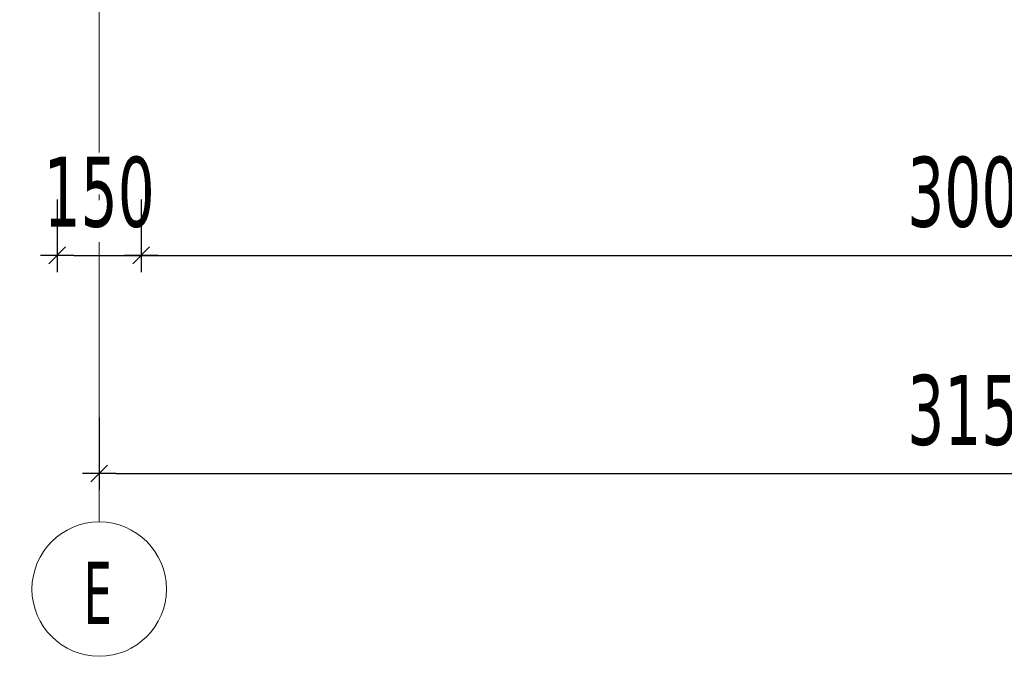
# Model space of a CAD drawing. Header units: millimetres. Extents: x 1567 to 2756, y -116 to 725.
# Tile 3 of 256: x 1632 to 1667, y 114 to 136. Entities that reach past the tile are written whole.
import ezdxf

# ---------------------------------------------------------------- set-up
doc = ezdxf.new("R2010")
doc.units = ezdxf.units.MM
doc.linetypes.add('CADWORK_5', pattern=[13.2, 10, -1.5, 0.2, -1.5])
doc.layers.add('Ech.1_50', color=7, linetype='Continuous')
doc.styles.add('tahoma-', font='txt', dxfattribs={"height": 1})
doc.styles.add('tahoma-z-r', font='txt', dxfattribs={"width": 0.704918})
doc.dimstyles.new('ISO-25', dxfattribs={"dimtxt": 2.5, "dimasz": 2.5, "dimexe": 1.25, "dimexo": 0.625, "dimtad": 1, "dimtxsty": 'Standard', "dimcen": 2.5, "dimadec": 0, "dimazin": 0, "dimtfac": 1, "dimtmove": 0, "dimatfit": 3, "dimfxl": 1, "dimarcsym": 0})

# ---------------------------------------------------------------- blocks, each defined once
blk = doc.blocks.new('cw-dimension-symbol2')
at = {"color": 0, "linetype": 'Continuous', "lineweight": -2}
for p, q in [((-1, 0), (1, 0)), ((-0.5, -0.5), (0.5, 0.5))]:
    blk.add_line(p, q, dxfattribs=at)
blk = doc.blocks.new('*D112')
at = {"layer": 'Defpoints', "color": 0}
for p in [(1636.078, 129.994), (1696.078, 129.994), (1696.078, 127.994)]:
    blk.add_point(p, dxfattribs=at)
at = {"layer": 'Ech.1_50', "color": 0, "linetype": 'Continuous', "lineweight": -2}
for p, q in [((1636.078, 129.994), (1636.078, 127.394)), ((1696.078, 129.994), (1696.078, 127.394)), ((1636.678, 127.994), (1695.478, 127.994))]:
    blk.add_line(p, q, dxfattribs=at)
at = {"layer": 'Ech.1_50', "color": 0, "lineweight": -2, "xscale": 0.6000000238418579, "yscale": 0.6000000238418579, "zscale": 0.6000000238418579, "rotation": 180}
blk.add_blockref('cw-dimension-symbol2', (1636.078, 127.994), dxfattribs=at)
at = {"layer": 'Ech.1_50', "color": 0, "lineweight": -2, "xscale": 0.6000000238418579, "yscale": 0.6000000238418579, "zscale": 0.6000000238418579}
blk.add_blockref('cw-dimension-symbol2', (1696.078, 127.994), dxfattribs=at)
at = {"layer": 'Ech.1_50', "color": 7, "linetype": 'Continuous', "lineweight": 5, "insert": (1666.078, 130.244), "char_height": 2.5, "attachment_point": 5, "style": 'tahoma-z-r'}
blk.add_mtext('3000', dxfattribs=at)
blk = doc.blocks.new('*D113')
at = {"layer": 'Defpoints', "color": 0}
for p in [(1633.078, 129.994), (1636.078, 129.994), (1636.078, 127.994)]:
    blk.add_point(p, dxfattribs=at)
at = {"layer": 'Ech.1_50', "color": 0, "linetype": 'Continuous', "lineweight": -2}
for p, q in [((1633.078, 129.994), (1633.078, 127.394)), ((1636.078, 129.994), (1636.078, 127.394)), ((1633.678, 127.994), (1635.478, 127.994))]:
    blk.add_line(p, q, dxfattribs=at)
at = {"layer": 'Ech.1_50', "color": 0, "lineweight": -2, "xscale": 0.6000000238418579, "yscale": 0.6000000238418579, "zscale": 0.6000000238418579, "rotation": 180}
blk.add_blockref('cw-dimension-symbol2', (1633.078, 127.994), dxfattribs=at)
at = {"layer": 'Ech.1_50', "color": 0, "lineweight": -2, "xscale": 0.6000000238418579, "yscale": 0.6000000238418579, "zscale": 0.6000000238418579}
blk.add_blockref('cw-dimension-symbol2', (1636.078, 127.994), dxfattribs=at)
at = {"layer": 'Ech.1_50', "color": 7, "linetype": 'Continuous', "lineweight": 5, "insert": (1634.578, 130.244), "char_height": 2.5, "attachment_point": 5, "style": 'tahoma-z-r'}
blk.add_mtext('150', dxfattribs=at)
blk = doc.blocks.new('*D125')
at = {"layer": 'Defpoints', "color": 0}
for p in [(1634.578, 122.202), (1697.578, 122.202), (1697.578, 120.202)]:
    blk.add_point(p, dxfattribs=at)
at = {"layer": 'Ech.1_50', "color": 0, "linetype": 'Continuous', "lineweight": -2}
for p, q in [((1634.578, 122.202), (1634.578, 119.602)), ((1697.578, 122.202), (1697.578, 119.602)), ((1635.178, 120.202), (1696.978, 120.202))]:
    blk.add_line(p, q, dxfattribs=at)
at = {"layer": 'Ech.1_50', "color": 0, "lineweight": -2, "xscale": 0.6000000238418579, "yscale": 0.6000000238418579, "zscale": 0.6000000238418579, "rotation": 180}
blk.add_blockref('cw-dimension-symbol2', (1634.578, 120.202), dxfattribs=at)
at = {"layer": 'Ech.1_50', "color": 0, "lineweight": -2, "xscale": 0.6000000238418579, "yscale": 0.6000000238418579, "zscale": 0.6000000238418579}
blk.add_blockref('cw-dimension-symbol2', (1697.578, 120.202), dxfattribs=at)
at = {"layer": 'Ech.1_50', "color": 7, "linetype": 'Continuous', "lineweight": 5, "insert": (1666.078, 122.452), "char_height": 2.5, "attachment_point": 5, "style": 'tahoma-z-r'}
blk.add_mtext('3150', dxfattribs=at)

msp = doc.modelspace()

# ---------------------------------------------------------------- dimensions: what is measured, and where the dimension line sits
at = {"layer": 'Ech.1_50', "color": 7, "linetype": 'Continuous', "lineweight": 5}
for base, p1, p2, text, picture, middle in [((1636.078, 127.994), (1633.078, 129.994), (1636.078, 129.994), '150', '*D113', (1634.578, 130.244)), ((1696.078, 127.994), (1636.078, 129.994), (1696.078, 129.994), '3000', '*D112', (1666.078, 130.244)), ((1697.578, 120.202), (1634.578, 122.202), (1697.578, 122.202), '3150', '*D125', (1666.078, 122.452))]:
    dim = msp.add_linear_dim(base=base, p1=p1, p2=p2, angle=0, text=text, dimstyle='ISO-25', override={"dimtxt": 2.5, "dimasz": 0.6, "dimexe": 0.6, "dimexo": 0, "dimgap": 0, "dimdec": 0, "dimlfac": 1, "dimtxsty": 'tahoma-z-r', "dimblk": 'cw-dimension-symbol2', "dimclrt": 7, "dimtmove": 2}, dxfattribs=at)
    dim.commit()
    dim.dimension.update_dxf_attribs({"geometry": picture, "text_midpoint": middle, "dimtype": 161})

# ---------------------------------------------------------------- wipeouts: each hides what was drawn before it
at = {"linetype": 'Continuous'}
msp.add_wipeout([(1634.578, 113.672), (1634.594, 113.672), (1634.609, 113.672), (1634.624, 113.673), (1634.639, 113.673), (1634.654, 113.673), (1634.669, 113.674), (1634.684, 113.674), (1634.699, 113.675), (1634.714, 113.676), (1634.729, 113.677), (1634.744, 113.678), (1634.759, 113.679), (1634.774, 113.68), (1634.789, 113.681), (1634.804, 113.683), (1634.819, 113.684), (1634.834, 113.686), (1634.849, 113.687), (1634.864, 113.689), (1634.879, 113.691), (1634.894, 113.693), (1634.909, 113.695), (1634.924, 113.697), (1634.939, 113.699), (1634.954, 113.702), (1634.969, 113.704), (1634.984, 113.707), (1634.998, 113.709), (1635.013, 113.712), (1635.028, 113.715), (1635.043, 113.718), (1635.058, 113.72), (1635.072, 113.724), (1635.087, 113.727), (1635.102, 113.73), (1635.117, 113.733), (1635.131, 113.737), (1635.146, 113.74), (1635.161, 113.744), (1635.175, 113.748), (1635.19, 113.751), (1635.204, 113.755), (1635.219, 113.759), (1635.234, 113.763), (1635.248, 113.767), (1635.262, 113.772), (1635.277, 113.776), (1635.291, 113.78), (1635.306, 113.785), (1635.32, 113.79), (1635.334, 113.794), (1635.349, 113.799), (1635.363, 113.804), (1635.377, 113.809), (1635.391, 113.814), (1635.406, 113.819), (1635.42, 113.824), (1635.434, 113.83), (1635.448, 113.835), (1635.462, 113.841), (1635.476, 113.846), (1635.49, 113.852), (1635.504, 113.858), (1635.518, 113.864), (1635.532, 113.87), (1635.545, 113.876), (1635.559, 113.882), (1635.573, 113.888), (1635.587, 113.894), (1635.6, 113.901), (1635.614, 113.907), (1635.628, 113.914), (1635.641, 113.92), (1635.655, 113.927), (1635.668, 113.934), (1635.681, 113.941), (1635.695, 113.948), (1635.708, 113.955), (1635.721, 113.962), (1635.735, 113.969), (1635.748, 113.976), (1635.761, 113.984), (1635.774, 113.991), (1635.787, 113.999), (1635.8, 114.006), (1635.813, 114.014), (1635.826, 114.022), (1635.839, 114.03), (1635.852, 114.038), (1635.864, 114.046), (1635.877, 114.054), (1635.89, 114.062), (1635.902, 114.07), (1635.915, 114.079), (1635.927, 114.087), (1635.94, 114.096), (1635.952, 114.104), (1635.965, 114.113), (1635.977, 114.122), (1635.989, 114.13), (1636.001, 114.139), (1636.013, 114.148), (1636.025, 114.157), (1636.037, 114.167), (1636.049, 114.176), (1636.061, 114.185), (1636.073, 114.194), (1636.085, 114.204), (1636.097, 114.213), (1636.108, 114.223), (1636.12, 114.233), (1636.131, 114.242), (1636.143, 114.252), (1636.154, 114.262), (1636.166, 114.272), (1636.177, 114.282), (1636.188, 114.292), (1636.199, 114.302), (1636.21, 114.312), (1636.221, 114.323), (1636.232, 114.333), (1636.243, 114.343), (1636.254, 114.354), (1636.265, 114.364), (1636.275, 114.375), (1636.286, 114.386), (1636.297, 114.397), (1636.307, 114.407), (1636.318, 114.418), (1636.328, 114.429), (1636.338, 114.44), (1636.348, 114.451), (1636.359, 114.462), (1636.369, 114.474), (1636.379, 114.485), (1636.389, 114.496), (1636.398, 114.508), (1636.408, 114.519), (1636.418, 114.531), (1636.428, 114.542), (1636.437, 114.554), (1636.447, 114.566), (1636.456, 114.577), (1636.466, 114.589), (1636.475, 114.601), (1636.484, 114.613), (1636.493, 114.625), (1636.502, 114.637), (1636.511, 114.649), (1636.52, 114.661), (1636.529, 114.674), (1636.538, 114.686), (1636.546, 114.698), (1636.555, 114.711), (1636.563, 114.723), (1636.572, 114.736), (1636.58, 114.748), (1636.588, 114.761), (1636.597, 114.773), (1636.605, 114.786), (1636.613, 114.799), (1636.621, 114.812), (1636.629, 114.825), (1636.636, 114.837), (1636.644, 114.85), (1636.652, 114.863), (1636.659, 114.876), (1636.667, 114.89), (1636.674, 114.903), (1636.682, 114.916), (1636.689, 114.929), (1636.696, 114.942), (1636.703, 114.956), (1636.71, 114.969), (1636.717, 114.983), (1636.724, 114.996), (1636.73, 115.009), (1636.737, 115.023), (1636.744, 115.037), (1636.75, 115.05), (1636.756, 115.064), (1636.763, 115.078), (1636.769, 115.091), (1636.775, 115.105), (1636.781, 115.119), (1636.787, 115.133), (1636.793, 115.147), (1636.799, 115.161), (1636.804, 115.175), (1636.81, 115.189), (1636.815, 115.203), (1636.821, 115.217), (1636.826, 115.231), (1636.831, 115.245), (1636.837, 115.259), (1636.842, 115.273), (1636.847, 115.288), (1636.851, 115.302), (1636.856, 115.316), (1636.861, 115.33), (1636.866, 115.345), (1636.87, 115.359), (1636.875, 115.374), (1636.879, 115.388), (1636.883, 115.403), (1636.887, 115.417), (1636.891, 115.432), (1636.895, 115.446), (1636.899, 115.461), (1636.903, 115.475), (1636.907, 115.49), (1636.91, 115.505), (1636.914, 115.519), (1636.917, 115.534), (1636.921, 115.549), (1636.924, 115.563), (1636.927, 115.578), (1636.93, 115.593), (1636.933, 115.608), (1636.936, 115.622), (1636.939, 115.637), (1636.941, 115.652), (1636.944, 115.667), (1636.946, 115.682), (1636.949, 115.697), (1636.951, 115.712), (1636.953, 115.726), (1636.956, 115.741), (1636.958, 115.756), (1636.959, 115.771), (1636.961, 115.786), (1636.963, 115.801), (1636.965, 115.816), (1636.966, 115.831), (1636.968, 115.846), (1636.969, 115.861), (1636.97, 115.876), (1636.972, 115.891), (1636.973, 115.906), (1636.974, 115.921), (1636.975, 115.936), (1636.975, 115.952), (1636.976, 115.967), (1636.977, 115.982), (1636.977, 115.997), (1636.978, 116.012), (1636.978, 116.027), (1636.978, 116.042), (1636.978, 116.057), (1636.978, 116.072), (1636.978, 116.087), (1636.978, 116.102), (1636.978, 116.117), (1636.978, 116.132), (1636.977, 116.148), (1636.977, 116.163), (1636.976, 116.178), (1636.975, 116.193), (1636.975, 116.208), (1636.974, 116.223), (1636.973, 116.238), (1636.972, 116.253), (1636.97, 116.268), (1636.969, 116.283), (1636.968, 116.298), (1636.966, 116.313), (1636.965, 116.328), (1636.963, 116.343), (1636.961, 116.358), (1636.959, 116.373), (1636.958, 116.388), (1636.956, 116.403), (1636.953, 116.418), (1636.951, 116.433), (1636.949, 116.448), (1636.946, 116.462), (1636.944, 116.477), (1636.941, 116.492), (1636.939, 116.507), (1636.936, 116.522), (1636.933, 116.537), (1636.93, 116.551), (1636.927, 116.566), (1636.924, 116.581), (1636.921, 116.596), (1636.917, 116.61), (1636.914, 116.625), (1636.91, 116.64), (1636.907, 116.654), (1636.903, 116.669), (1636.899, 116.684), (1636.895, 116.698), (1636.891, 116.713), (1636.887, 116.727), (1636.883, 116.742), (1636.879, 116.756), (1636.875, 116.771), (1636.87, 116.785), (1636.866, 116.799), (1636.861, 116.814), (1636.856, 116.828), (1636.851, 116.842), (1636.847, 116.857), (1636.842, 116.871), (1636.837, 116.885), (1636.831, 116.899), (1636.826, 116.913), (1636.821, 116.928), (1636.815, 116.942), (1636.81, 116.956), (1636.804, 116.97), (1636.799, 116.984), (1636.793, 116.998), (1636.787, 117.011), (1636.781, 117.025), (1636.775, 117.039), (1636.769, 117.053), (1636.763, 117.067), (1636.756, 117.08), (1636.75, 117.094), (1636.744, 117.108), (1636.737, 117.121), (1636.73, 117.135), (1636.724, 117.148), (1636.717, 117.162), (1636.71, 117.175), (1636.703, 117.188), (1636.696, 117.202), (1636.689, 117.215), (1636.682, 117.228), (1636.674, 117.242), (1636.667, 117.255), (1636.659, 117.268), (1636.652, 117.281), (1636.644, 117.294), (1636.636, 117.307), (1636.629, 117.32), (1636.621, 117.333), (1636.613, 117.345), (1636.605, 117.358), (1636.597, 117.371), (1636.588, 117.383), (1636.58, 117.396), (1636.572, 117.409), (1636.563, 117.421), (1636.555, 117.434), (1636.546, 117.446), (1636.538, 117.458), (1636.529, 117.471), (1636.52, 117.483), (1636.511, 117.495), (1636.502, 117.507), (1636.493, 117.519), (1636.484, 117.531), (1636.475, 117.543), (1636.466, 117.555), (1636.456, 117.567), (1636.447, 117.579), (1636.437, 117.59), (1636.428, 117.602), (1636.418, 117.614), (1636.408, 117.625), (1636.398, 117.637), (1636.389, 117.648), (1636.379, 117.659), (1636.369, 117.671), (1636.359, 117.682), (1636.348, 117.693), (1636.338, 117.704), (1636.328, 117.715), (1636.318, 117.726), (1636.307, 117.737), (1636.297, 117.748), (1636.286, 117.758), (1636.275, 117.769), (1636.265, 117.78), (1636.254, 117.79), (1636.243, 117.801), (1636.232, 117.811), (1636.221, 117.822), (1636.21, 117.832), (1636.199, 117.842), (1636.188, 117.852), (1636.177, 117.862), (1636.166, 117.872), (1636.154, 117.882), (1636.143, 117.892), (1636.131, 117.902), (1636.12, 117.912), (1636.108, 117.921), (1636.097, 117.931), (1636.085, 117.94), (1636.073, 117.95), (1636.061, 117.959), (1636.049, 117.968), (1636.037, 117.978), (1636.025, 117.987), (1636.013, 117.996), (1636.001, 118.005), (1635.989, 118.014), (1635.977, 118.023), (1635.965, 118.031), (1635.952, 118.04), (1635.94, 118.049), (1635.927, 118.057), (1635.915, 118.066), (1635.902, 118.074), (1635.89, 118.082), (1635.877, 118.09), (1635.864, 118.099), (1635.852, 118.107), (1635.839, 118.115), (1635.826, 118.122), (1635.813, 118.13), (1635.8, 118.138), (1635.787, 118.146), (1635.774, 118.153), (1635.761, 118.161), (1635.748, 118.168), (1635.735, 118.175), (1635.721, 118.182), (1635.708, 118.19), (1635.695, 118.197), (1635.681, 118.204), (1635.668, 118.211), (1635.655, 118.217), (1635.641, 118.224), (1635.628, 118.231), (1635.614, 118.237), (1635.6, 118.244), (1635.587, 118.25), (1635.573, 118.256), (1635.559, 118.263), (1635.545, 118.269), (1635.532, 118.275), (1635.518, 118.281), (1635.504, 118.287), (1635.49, 118.292), (1635.476, 118.298), (1635.462, 118.304), (1635.448, 118.309), (1635.434, 118.315), (1635.42, 118.32), (1635.406, 118.325), (1635.391, 118.33), (1635.377, 118.335), (1635.363, 118.34), (1635.349, 118.345), (1635.334, 118.35), (1635.32, 118.355), (1635.306, 118.359), (1635.291, 118.364), (1635.277, 118.368), (1635.262, 118.373), (1635.248, 118.377), (1635.234, 118.381), (1635.219, 118.385), (1635.204, 118.389), (1635.19, 118.393), (1635.175, 118.397), (1635.161, 118.4), (1635.146, 118.404), (1635.131, 118.408), (1635.117, 118.411), (1635.102, 118.414), (1635.087, 118.418), (1635.072, 118.421), (1635.058, 118.424), (1635.043, 118.427), (1635.028, 118.43), (1635.013, 118.432), (1634.998, 118.435), (1634.984, 118.438), (1634.969, 118.44), (1634.954, 118.443), (1634.939, 118.445), (1634.924, 118.447), (1634.909, 118.449), (1634.894, 118.451), (1634.879, 118.453), (1634.864, 118.455), (1634.849, 118.457), (1634.834, 118.458), (1634.819, 118.46), (1634.804, 118.461), (1634.789, 118.463), (1634.774, 118.464), (1634.759, 118.465), (1634.744, 118.466), (1634.729, 118.467), (1634.714, 118.468), (1634.699, 118.469), (1634.684, 118.47), (1634.669, 118.47), (1634.654, 118.471), (1634.639, 118.471), (1634.624, 118.472), (1634.609, 118.472), (1634.594, 118.472), (1634.578, 118.472), (1634.563, 118.472), (1634.548, 118.472), (1634.533, 118.472), (1634.518, 118.471), (1634.503, 118.471), (1634.488, 118.47), (1634.473, 118.47), (1634.458, 118.469), (1634.443, 118.468), (1634.428, 118.467), (1634.413, 118.466), (1634.398, 118.465), (1634.383, 118.464), (1634.368, 118.463), (1634.353, 118.461), (1634.338, 118.46), (1634.323, 118.458), (1634.308, 118.457), (1634.293, 118.455), (1634.278, 118.453), (1634.263, 118.451), (1634.248, 118.449), (1634.233, 118.447), (1634.218, 118.445), (1634.203, 118.443), (1634.188, 118.44), (1634.173, 118.438), (1634.158, 118.435), (1634.144, 118.432), (1634.129, 118.43), (1634.114, 118.427), (1634.099, 118.424), (1634.084, 118.421), (1634.07, 118.418), (1634.055, 118.414), (1634.04, 118.411), (1634.025, 118.408), (1634.011, 118.404), (1633.996, 118.4), (1633.982, 118.397), (1633.967, 118.393), (1633.952, 118.389), (1633.938, 118.385), (1633.923, 118.381), (1633.909, 118.377), (1633.894, 118.373), (1633.88, 118.368), (1633.866, 118.364), (1633.851, 118.359), (1633.837, 118.355), (1633.822, 118.35), (1633.808, 118.345), (1633.794, 118.34), (1633.78, 118.335), (1633.765, 118.33), (1633.751, 118.325), (1633.737, 118.32), (1633.723, 118.315), (1633.709, 118.309), (1633.695, 118.304), (1633.681, 118.298), (1633.667, 118.292), (1633.653, 118.287), (1633.639, 118.281), (1633.625, 118.275), (1633.611, 118.269), (1633.598, 118.263), (1633.584, 118.256), (1633.57, 118.25), (1633.557, 118.244), (1633.543, 118.237), (1633.529, 118.231), (1633.516, 118.224), (1633.502, 118.217), (1633.489, 118.211), (1633.475, 118.204), (1633.462, 118.197), (1633.449, 118.19), (1633.435, 118.182), (1633.422, 118.175), (1633.409, 118.168), (1633.396, 118.161), (1633.383, 118.153), (1633.37, 118.146), (1633.357, 118.138), (1633.344, 118.13), (1633.331, 118.122), (1633.318, 118.115), (1633.305, 118.107), (1633.292, 118.099), (1633.28, 118.09), (1633.267, 118.082), (1633.254, 118.074), (1633.242, 118.066), (1633.229, 118.057), (1633.217, 118.049), (1633.205, 118.04), (1633.192, 118.031), (1633.18, 118.023), (1633.168, 118.014), (1633.156, 118.005), (1633.143, 117.996), (1633.131, 117.987), (1633.119, 117.978), (1633.107, 117.968), (1633.096, 117.959), (1633.084, 117.95), (1633.072, 117.94), (1633.06, 117.931), (1633.049, 117.921), (1633.037, 117.912), (1633.025, 117.902), (1633.014, 117.892), (1633.003, 117.882), (1632.991, 117.872), (1632.98, 117.862), (1632.969, 117.852), (1632.958, 117.842), (1632.947, 117.832), (1632.936, 117.822), (1632.925, 117.811), (1632.914, 117.801), (1632.903, 117.79), (1632.892, 117.78), (1632.881, 117.769), (1632.871, 117.758), (1632.86, 117.748), (1632.85, 117.737), (1632.839, 117.726), (1632.829, 117.715), (1632.819, 117.704), (1632.808, 117.693), (1632.798, 117.682), (1632.788, 117.671), (1632.778, 117.659), (1632.768, 117.648), (1632.758, 117.637), (1632.749, 117.625), (1632.739, 117.614), (1632.729, 117.602), (1632.72, 117.59), (1632.71, 117.579), (1632.701, 117.567), (1632.691, 117.555), (1632.682, 117.543), (1632.673, 117.531), (1632.664, 117.519), (1632.655, 117.507), (1632.646, 117.495), (1632.637, 117.483), (1632.628, 117.471), (1632.619, 117.458), (1632.611, 117.446), (1632.602, 117.434), (1632.593, 117.421), (1632.585, 117.409), (1632.577, 117.396), (1632.568, 117.383), (1632.56, 117.371), (1632.552, 117.358), (1632.544, 117.345), (1632.536, 117.333), (1632.528, 117.32), (1632.52, 117.307), (1632.513, 117.294), (1632.505, 117.281), (1632.497, 117.268), (1632.49, 117.255), (1632.483, 117.242), (1632.475, 117.228), (1632.468, 117.215), (1632.461, 117.202), (1632.454, 117.188), (1632.447, 117.175), (1632.44, 117.162), (1632.433, 117.148), (1632.426, 117.135), (1632.42, 117.121), (1632.413, 117.108), (1632.407, 117.094), (1632.4, 117.08), (1632.394, 117.067), (1632.388, 117.053), (1632.382, 117.039), (1632.376, 117.025), (1632.37, 117.011), (1632.364, 116.998), (1632.358, 116.984), (1632.353, 116.97), (1632.347, 116.956), (1632.341, 116.942), (1632.336, 116.928), (1632.331, 116.913), (1632.325, 116.899), (1632.32, 116.885), (1632.315, 116.871), (1632.31, 116.857), (1632.305, 116.842), (1632.301, 116.828), (1632.296, 116.814), (1632.291, 116.799), (1632.287, 116.785), (1632.282, 116.771), (1632.278, 116.756), (1632.274, 116.742), (1632.27, 116.727), (1632.265, 116.713), (1632.262, 116.698), (1632.258, 116.684), (1632.254, 116.669), (1632.25, 116.654), (1632.247, 116.64), (1632.243, 116.625), (1632.24, 116.61), (1632.236, 116.596), (1632.233, 116.581), (1632.23, 116.566), (1632.227, 116.551), (1632.224, 116.537), (1632.221, 116.522), (1632.218, 116.507), (1632.215, 116.492), (1632.213, 116.477), (1632.21, 116.462), (1632.208, 116.448), (1632.206, 116.433), (1632.203, 116.418), (1632.201, 116.403), (1632.199, 116.388), (1632.197, 116.373), (1632.196, 116.358), (1632.194, 116.343), (1632.192, 116.328), (1632.191, 116.313), (1632.189, 116.298), (1632.188, 116.283), (1632.186, 116.268), (1632.185, 116.253), (1632.184, 116.238), (1632.183, 116.223), (1632.182, 116.208), (1632.181, 116.193), (1632.181, 116.178), (1632.18, 116.163), (1632.18, 116.148), (1632.179, 116.132), (1632.179, 116.117), (1632.179, 116.102), (1632.178, 116.087), (1632.178, 116.072), (1632.178, 116.057), (1632.179, 116.042), (1632.179, 116.027), (1632.179, 116.012), (1632.18, 115.997), (1632.18, 115.982), (1632.181, 115.967), (1632.181, 115.952), (1632.182, 115.936), (1632.183, 115.921), (1632.184, 115.906), (1632.185, 115.891), (1632.186, 115.876), (1632.188, 115.861), (1632.189, 115.846), (1632.191, 115.831), (1632.192, 115.816), (1632.194, 115.801), (1632.196, 115.786), (1632.197, 115.771), (1632.199, 115.756), (1632.201, 115.741), (1632.203, 115.726), (1632.206, 115.712), (1632.208, 115.697), (1632.21, 115.682), (1632.213, 115.667), (1632.215, 115.652), (1632.218, 115.637), (1632.221, 115.622), (1632.224, 115.608), (1632.227, 115.593), (1632.23, 115.578), (1632.233, 115.563), (1632.236, 115.549), (1632.24, 115.534), (1632.243, 115.519), (1632.247, 115.505), (1632.25, 115.49), (1632.254, 115.475), (1632.258, 115.461), (1632.262, 115.446), (1632.265, 115.432), (1632.27, 115.417), (1632.274, 115.403), (1632.278, 115.388), (1632.282, 115.374), (1632.287, 115.359), (1632.291, 115.345), (1632.296, 115.33), (1632.301, 115.316), (1632.305, 115.302), (1632.31, 115.288), (1632.315, 115.273), (1632.32, 115.259), (1632.325, 115.245), (1632.331, 115.231), (1632.336, 115.217), (1632.341, 115.203), (1632.347, 115.189), (1632.353, 115.175), (1632.358, 115.161), (1632.364, 115.147), (1632.37, 115.133), (1632.376, 115.119), (1632.382, 115.105), (1632.388, 115.091), (1632.394, 115.078), (1632.4, 115.064), (1632.407, 115.05), (1632.413, 115.037), (1632.42, 115.023), (1632.426, 115.009), (1632.433, 114.996), (1632.44, 114.983), (1632.447, 114.969), (1632.454, 114.956), (1632.461, 114.942), (1632.468, 114.929), (1632.475, 114.916), (1632.483, 114.903), (1632.49, 114.89), (1632.497, 114.876), (1632.505, 114.863), (1632.513, 114.85), (1632.52, 114.837), (1632.528, 114.825), (1632.536, 114.812), (1632.544, 114.799), (1632.552, 114.786), (1632.56, 114.773), (1632.568, 114.761), (1632.577, 114.748), (1632.585, 114.736), (1632.593, 114.723), (1632.602, 114.711), (1632.611, 114.698), (1632.619, 114.686), (1632.628, 114.674), (1632.637, 114.661), (1632.646, 114.649), (1632.655, 114.637), (1632.664, 114.625), (1632.673, 114.613), (1632.682, 114.601), (1632.691, 114.589), (1632.701, 114.577), (1632.71, 114.566), (1632.72, 114.554), (1632.729, 114.542), (1632.739, 114.531), (1632.749, 114.519), (1632.758, 114.508), (1632.768, 114.496), (1632.778, 114.485), (1632.788, 114.474), (1632.798, 114.462), (1632.808, 114.451), (1632.819, 114.44), (1632.829, 114.429), (1632.839, 114.418), (1632.85, 114.407), (1632.86, 114.397), (1632.871, 114.386), (1632.881, 114.375), (1632.892, 114.364), (1632.903, 114.354), (1632.914, 114.343), (1632.925, 114.333), (1632.936, 114.323), (1632.947, 114.312), (1632.958, 114.302), (1632.969, 114.292), (1632.98, 114.282), (1632.991, 114.272), (1633.003, 114.262), (1633.014, 114.252), (1633.025, 114.242), (1633.037, 114.233), (1633.049, 114.223), (1633.06, 114.213), (1633.072, 114.204), (1633.084, 114.194), (1633.096, 114.185), (1633.107, 114.176), (1633.119, 114.167), (1633.131, 114.157), (1633.143, 114.148), (1633.156, 114.139), (1633.168, 114.13), (1633.18, 114.122), (1633.192, 114.113), (1633.205, 114.104), (1633.217, 114.096), (1633.229, 114.087), (1633.242, 114.079), (1633.254, 114.07), (1633.267, 114.062), (1633.28, 114.054), (1633.292, 114.046), (1633.305, 114.038), (1633.318, 114.03), (1633.331, 114.022), (1633.344, 114.014), (1633.357, 114.006), (1633.37, 113.999), (1633.383, 113.991), (1633.396, 113.984), (1633.409, 113.976), (1633.422, 113.969), (1633.435, 113.962), (1633.449, 113.955), (1633.462, 113.948), (1633.475, 113.941), (1633.489, 113.934), (1633.502, 113.927), (1633.516, 113.92), (1633.529, 113.914), (1633.543, 113.907), (1633.557, 113.901), (1633.57, 113.894), (1633.584, 113.888), (1633.598, 113.882), (1633.611, 113.876), (1633.625, 113.87), (1633.639, 113.864), (1633.653, 113.858), (1633.667, 113.852), (1633.681, 113.846), (1633.695, 113.841), (1633.709, 113.835), (1633.723, 113.83), (1633.737, 113.824), (1633.751, 113.819), (1633.765, 113.814), (1633.78, 113.809), (1633.794, 113.804), (1633.808, 113.799), (1633.822, 113.794), (1633.837, 113.79), (1633.851, 113.785), (1633.866, 113.78), (1633.88, 113.776), (1633.894, 113.772), (1633.909, 113.767), (1633.923, 113.763), (1633.938, 113.759), (1633.952, 113.755), (1633.967, 113.751), (1633.982, 113.748), (1633.996, 113.744), (1634.011, 113.74), (1634.025, 113.737), (1634.04, 113.733), (1634.055, 113.73), (1634.07, 113.727), (1634.084, 113.724), (1634.099, 113.72), (1634.114, 113.718), (1634.129, 113.715), (1634.144, 113.712), (1634.158, 113.709), (1634.173, 113.707), (1634.188, 113.704), (1634.203, 113.702), (1634.218, 113.699), (1634.233, 113.697), (1634.248, 113.695), (1634.263, 113.693), (1634.278, 113.691), (1634.293, 113.689), (1634.308, 113.687), (1634.323, 113.686), (1634.338, 113.684), (1634.353, 113.683), (1634.368, 113.681), (1634.383, 113.68), (1634.398, 113.679), (1634.413, 113.678), (1634.428, 113.677), (1634.443, 113.676), (1634.458, 113.675), (1634.473, 113.674), (1634.488, 113.674), (1634.503, 113.673), (1634.518, 113.673), (1634.533, 113.673), (1634.548, 113.672), (1634.563, 113.672)], dxfattribs=at).dxf.layer = 'Ech.1_50'

# ---------------------------------------------------------------- next in the draw order: linework, layer by layer
at = {"layer": 'Ech.1_50', "color": 7, "linetype": 'CADWORK_5', "lineweight": 5}
msp.add_lwpolyline([(1634.578, 118.472), (1634.578, 308.372)], dxfattribs=at)
at = {"layer": 'Ech.1_50', "color": 7, "lineweight": 5}
msp.add_circle((1634.578, 116.072), 2.4, dxfattribs=at)

# ---------------------------------------------------------------- next in the draw order: texts
at = {"layer": 'Ech.1_50', "color": 7, "linetype": 'Continuous', "style": 'tahoma-', "width": 0.6}
msp.add_text('E', height=2.229, dxfattribs=at).set_placement((1634.029, 114.822))

doc.saveas('drawing.dxf')
